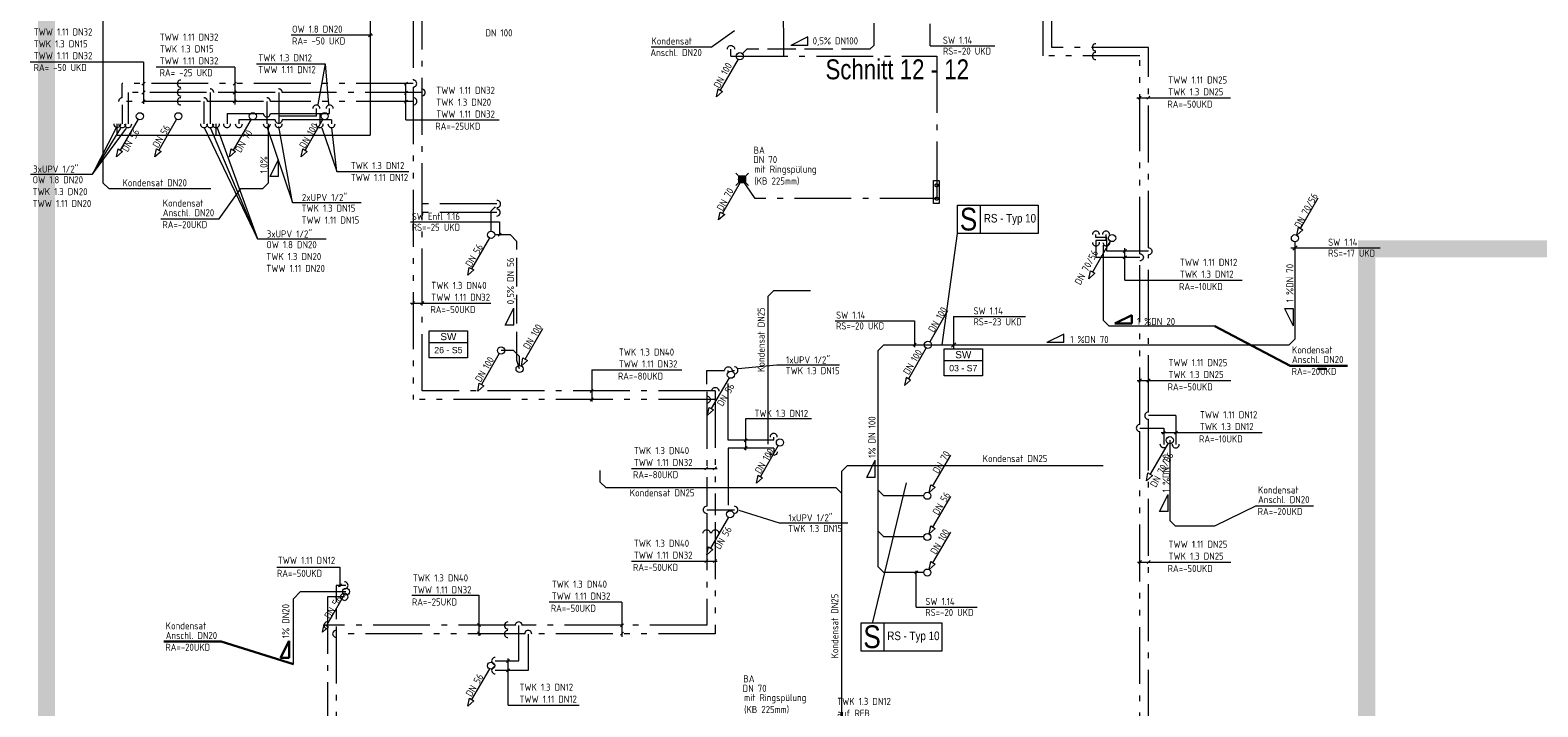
# Model space of a CAD drawing. Header units: metres. Extents: x -5 to 278, y -19 to 180.
# Tile 14 of 59: x -5 to 22, y 90 to 102. Entities that reach past the tile are written whole.
import ezdxf
from ezdxf.enums import TextEntityAlignment as Align

# ---------------------------------------------------------------- set-up
doc = ezdxf.new("R2010")
doc.units = ezdxf.units.M
doc.header["$LTSCALE"] = 0.1
for name, pattern in [('_PGMM_Ge_2Pkt', [16, 10, -2, 0, -2, 0, -2]), ('_PGMM_Ge_Ku', [6.5, 5, -1.5]), ('_PGMM_Ge_Pkt', [14, 10, -2, 0, -2])]:
    doc.linetypes.add(name, pattern=pattern)
doc.layers.get('0').update_dxf_attribs({"linetype": 'CONTINUOUS', "lineweight": 20})
for name, color, linetype, lineweight in [('A_TWW Bereiter_4', 34, 'CONTINUOUS', 20), ('S_Ablauf', 250, 'CONTINUOUS', 20), ('S_Ablauf TXT', 250, 'CONTINUOUS', 20), ('S_Fallstrangentlüftung', 24, '_PGMM_Ge_Ku', 20), ('S_Fallstrangentlüftung TXT', 24, 'CONTINUOUS', 20), ('S_Kaltwasser', 90, '_PGMM_Ge_Pkt', 20), ('S_Kondensat', 23, 'CONTINUOUS', 20), ('S_Kondensat TXT', 23, 'CONTINUOUS', 20), ('S_Osmosewasser', 90, '_PGMM_OW', 20), ('S_Schmutzwasser', 34, 'CONTINUOUS', 20), ('S_Schmutzwasser TXT', 34, 'CONTINUOUS', 20), ('S_Stempel Schott', 125, 'CONTINUOUS', 20), ('S_TXT Strang SW', 30, 'CONTINUOUS', 20), ('S_TXT_W+K+Z', 125, 'CONTINUOUS', 20), ('S_Warmwasser', 10, '_PGMM_Ge_2Pkt', 20)]:
    doc.layers.add(name, color=color, linetype=linetype, lineweight=lineweight)
doc.layers.add('S_Schnittlinien', color=6, linetype='CONTINUOUS', lineweight=20, plot=False)
doc.styles.add('ACS_ISOCT', font='ISOCT')
doc.styles.add('Arial', font='arial.ttf')
doc.styles.add('ARIAL_NARROW', font='ARIALN.TTF')
doc.styles.get("Standard").update_dxf_attribs({"font": 'isocp.shx', "height": 0.001})
doc.linetypes.add('_PGMM_OW', pattern='A,8,0,["OW",ACS_ISOCT,S=1,R=0,X=0,Y=-0.5],-2.2', length=10.2)

# ---------------------------------------------------------------- blocks, each defined once
blk = doc.blocks.new('Ablauf')
at = {"color": 0, "linetype": 'ByBlock'}
for p, q in [((-0.105, 0.105), (-0.165, 0.165)), ((-0.09, 0.09), (0.09, 0.09)), ((-0.09, -0.09), (-0.09, 0.09)), ((0.075, 0.075), (-0.075, 0.075)), ((-0.075, 0.075), (-0.075, -0.075)), ((-0.045, 0.075), (-0.045, -0.075)), ((-0.015, -0.075), (-0.015, 0.075)), ((0.015, 0.075), (0.015, -0.075)), ((0.045, -0.075), (0.045, 0.075)), ((0.075, -0.075), (0.075, 0.075)), ((0.09, 0.09), (0.09, -0.09)), ((0.105, 0.105), (0.165, 0.165)), ((-0.105, -0.105), (-0.165, -0.165)), ((0.09, -0.09), (-0.09, -0.09)), ((-0.075, -0.075), (0.075, -0.075)), ((0.105, -0.105), (0.165, -0.165))]:
    blk.add_line(p, q, dxfattribs=at)
blk = doc.blocks.new('*U26')
at = {"color": 0, "linetype": 'ByBlock'}
blk.add_wipeout([(0, 0), (0.671, 0), (0.671, -0.473), (0, -0.473)], dxfattribs=at)
blk.add_lwpolyline([(0, 0), (0.671, 0), (0.671, -0.473), (0, -0.473)], close=True, dxfattribs=at)
blk.add_lwpolyline([(0, -0.203), (0.671, -0.203)], dxfattribs=at)
blk.add_lwpolyline([(0, -0.203), (0.671, -0.203)], dxfattribs=at)
at = {"color": 0, "linetype": 'ByBlock', "insert": (0.336, -0.102), "char_height": 0.125, "width": 0.20598, "attachment_point": 5, "style": 'ACS_ISOCT'}
blk.add_mtext('{\\fArial|b0|i0|c0|p34;SW}', dxfattribs=at)
at = {"color": 0, "linetype": 'ByBlock', "style": 'Arial'}
blk.add_attdef('STRANG_NR.', text='', height=0.11, dxfattribs=at).set_placement((0.336, -0.338), align=Align.MIDDLE_CENTER)

msp = doc.modelspace()

# ---------------------------------------------------------------- linework, layer by layer
at = {"layer": 'A_TWW Bereiter_4', "const_width": 0.3}
for points in [[(94.14, 121.061), (-4.238, 121.061), (-4.238, 62.226), (94.14, 62.226)], [(18.96, 70.206), (33.36, 70.206), (33.36, 98.361), (18.96, 98.361)]]:
    msp.add_lwpolyline(points, close=True, dxfattribs=at)
at = {"layer": 'S_Fallstrangentlüftung'}
for p, q in [((10.3, 103.625), (10.3, 101.935)), ((8.07, 101.867), (7.989, 101.787)), ((10.232, 101.867), (8.07, 101.867)), ((10.3, 101.935), (10.232, 101.867)), ((3.64, 98.611), (3.907, 98.611)), ((3.907, 98.611), (4.027, 98.492)), ((4.027, 96.402), (4.027, 98.492)), ((4.075, 96.251), (4.027, 96.402))]:
    msp.add_line(p, q, dxfattribs=at)
at = {"layer": 'S_Fallstrangentlüftung TXT'}
for p, q in [((9.139, 102.084), (8.839, 101.934)), ((9.139, 101.934), (9.139, 102.084)), ((9.139, 101.934), (8.839, 101.934)), ((2.156, 98.833), (3.724, 98.833)), ((3.724, 98.833), (3.724, 98.593)), ((3.698, 98.585), (3.752, 98.639)), ((3.824, 97.022), (3.974, 97.322)), ((3.974, 97.022), (3.974, 97.322)), ((3.974, 97.022), (3.824, 97.022))]:
    msp.add_line(p, q, dxfattribs=at)
at = {"layer": 'S_Kaltwasser'}
for p, q in [((13.427, 101.9), (13.427, 106.969)), ((2.364, 95.865), (2.364, 104.339)), ((8.716, 101.748), (8.715, 103.013)), ((7.79, 101.748), (7.79, 101.87)), ((7.79, 101.748), (11.404, 101.748)), ((11.404, 101.748), (11.404, 99.243)), ((15.124, 101.9), (13.427, 101.9)), ((15.124, 98.38), (15.124, 101.9)), ((-2.804, 101.107), (-2.804, 100.555)), ((-1.424, 101.107), (-2.804, 101.107)), ((-1.362, 101.107), (-1.362, 100.555)), ((-0.219, 101.107), (-1.299, 101.107)), ((-0.157, 101.107), (-0.157, 100.555)), ((2.361, 101.107), (-0.094, 101.107)), ((0.505, 100.69), (-0.157, 100.69)), ((0.505, 100.69), (0.505, 100.825)), ((-0.857, 100.628), (-0.857, 100.555)), ((-0.219, 100.628), (-0.857, 100.628)), ((0.771, 100.628), (-0.094, 100.628)), ((0.771, 100.628), (0.771, 100.555)), ((8.212, 99.243), (7.985, 99.581)), ((3.674, 99.149), (2.364, 99.149)), ((11.404, 99.243), (8.212, 99.243)), ((14.202, 98.562), (14.202, 98.611)), ((14.391, 98.562), (14.202, 98.562)), ((14.387, 98.562), (14.387, 98.475)), ((14.387, 98.475), (14.387, 98.324)), ((14.387, 98.324), (15.124, 98.324)), ((15.124, 95.495), (15.124, 98.255)), ((7.364, 96.227), (7.678, 96.227)), ((7.364, 95.986), (7.364, 96.227)), ((7.742, 94.999), (7.742, 96.227)), ((7.805, 96.227), (7.85, 96.227)), ((7.514, 95.865), (2.364, 95.865)), ((7.364, 95.851), (7.364, 93.84)), ((15.605, 95.432), (15.124, 95.432)), ((15.605, 95.432), (15.605, 94.925)), ((15.124, 86.969), (15.124, 95.37)), ((8.541, 94.999), (7.742, 94.999)), ((7.742, 94.86), (7.742, 93.777)), ((8.541, 94.86), (7.742, 94.86)), ((8.541, 94.999), (8.541, 95.055)), ((8.541, 94.86), (8.541, 94.795)), ((7.364, 93.777), (7.85, 93.777)), ((7.364, 93.715), (7.364, 91.75)), ((0.7, 92.25), (0.699, 87.349)), ((0.998, 92.25), (0.7, 92.25)), ((4.001, 91.75), (0.7, 91.75)), ((4.061, 91.123), (4.061, 91.746)), ((7.364, 91.75), (4.126, 91.75)), ((3.647, 91.123), (4.061, 91.123))]:
    msp.add_line(p, q, dxfattribs=at)
msp.add_lwpolyline([(11.35, 99.16), (11.35, 99.56), (11.45, 99.56), (11.45, 99.16)], close=True, dxfattribs=at)
for centre in [(11.404, 99.477), (11.404, 99.243)]:
    msp.add_circle(centre, 0.0271, dxfattribs=at)
at = {"layer": 'S_Kaltwasser', "ltscale": 0.001}
for centre in [(-1.362, 101.107), (-0.157, 101.107)]:
    msp.add_arc(centre, 0.0625, 359.3003, 180.2076, dxfattribs=at)
at = {"layer": 'S_Kaltwasser', "linetype": 'Continuous', "extrusion": (0, 0, -1)}
for centre, major_axis, start_param, end_param in [((7.79, 101.87), (0.0442, 0.0442), 3.923368, 7.080795), ((15.124, 98.318), (0.0625, 0), 4.708766, 7.866194), ((7.742, 96.229), (-0.0442, -0.0442), 0.781775, 3.939203), ((8.541, 94.795), (-0.0442, 0.0442), 2.352572, 5.509999), ((7.363, 93.366), (-0.0442, -0.0442), 0.781775, 3.939203), ((0.995, 92.25), (-0.0625, 0), 4.708766, 7.866194)]:
    msp.add_ellipse(centre, major_axis=major_axis, ratio=1, start_param=start_param, end_param=end_param, dxfattribs=at)
at = {"layer": 'S_Kaltwasser', "linetype": 'Continuous'}
for centre, major_axis, start_param, end_param in [((14.2, 101.9), (-0.0625, 0), 4.708766, 7.866194), ((-1.878, 101.107), (-0.0625, 0), 4.708766, 7.866194), ((2.355, 101.107), (0.0625, 0), 4.708766, 7.866194), ((0.505, 100.825), (0, 0.0625), 4.708766, 7.866194), ((-2.803, 100.555), (0, -0.0625), 4.708766, 7.866194), ((-1.361, 100.555), (0, -0.0625), 4.708766, 7.866194), ((-0.857, 100.555), (0, -0.0625), 4.708766, 7.866194), ((-0.157, 100.628), (0, -0.0625), 4.708766, 7.866194), ((-0.157, 100.555), (0, -0.0625), 4.708766, 7.866194), ((0.771, 100.555), (0, -0.0625), 4.708766, 7.866194), ((3.678, 99.149), (0.0625, 0), 4.708766, 7.866194), ((14.202, 98.611), (0, 0.0625), 4.708766, 7.866194), ((7.85, 96.227), (0.0625, 0), 4.708766, 7.866194), ((15.124, 95.432), (-0.0625, 0), 4.708766, 7.866194), ((8.541, 95.055), (0, 0.0625), 4.708766, 7.866194), ((15.605, 94.928), (0, -0.0625), 4.708766, 7.866194), ((7.364, 93.777), (0.0442, 0.0442), 0.781775, 3.939203), ((7.85, 93.777), (0.0625, 0), 4.708766, 7.866194), ((0.998, 92.25), (0.0625, 0), 4.708766, 7.866194), ((0.703, 91.75), (-0.0625, 0), 4.712389, 7.866194), ((3.87, 91.746), (-0.0625, 0), 4.708766, 7.866194), ((4.061, 91.746), (0, 0.0625), 4.708766, 7.866194), ((3.647, 91.123), (-0.0625, 0), 4.708766, 7.866194)]:
    msp.add_ellipse(centre, major_axis=major_axis, ratio=1, start_param=start_param, end_param=end_param, dxfattribs=at)
at = {"layer": 'S_Kondensat'}
for p, q in [((-3.245, 108.368), (-3.245, 99.523)), ((-0.338, 99.521), (-0.338, 100.555)), ((-3.145, 99.423), (-3.245, 99.523)), ((-3.145, 99.423), (-1.347, 99.423)), ((-0.825, 99.421), (-0.438, 99.421)), ((-0.438, 99.421), (-0.338, 99.521)), ((14.332, 98.425), (14.332, 97.106)), ((8.535, 97.623), (8.435, 97.523)), ((8.435, 97.523), (8.435, 94.933)), ((9.187, 97.623), (8.535, 97.623)), ((14.432, 97.006), (14.332, 97.106)), ((16.294, 97.006), (14.432, 97.006)), ((15.5, 95), (15.5, 93.591)), ((5.494, 94.262), (5.494, 94.467)), ((9.838, 94.557), (9.738, 94.457)), ((9.738, 88.936), (9.738, 94.457)), ((9.838, 94.557), (14.33, 94.557)), ((5.494, 94.262), (5.594, 94.162)), ((9.638, 94.162), (5.594, 94.162)), ((9.638, 94.162), (9.738, 94.062)), ((15.6, 93.491), (15.5, 93.591)), ((16.283, 93.491), (15.6, 93.491)), ((0.225, 92.34), (0.1, 92.215)), ((0.1, 91.064), (0.1, 92.215)), ((0.225, 92.34), (1.025, 92.34))]:
    msp.add_line(p, q, dxfattribs=at)
at = {"layer": 'S_Kondensat TXT'}
for p, q in [((7.444, 101.903), (7.854, 102.194)), ((7.444, 101.903), (6.387, 101.903)), ((-0.309, 99.63), (-0.159, 99.93)), ((-0.159, 99.63), (-0.159, 99.93)), ((-0.159, 99.63), (-0.309, 99.63)), ((-1.201, 98.887), (-0.825, 99.421)), ((-2.227, 98.887), (-1.201, 98.887)), ((15.32, 93.746), (15.47, 94.046)), ((15.47, 93.746), (15.47, 94.046)), ((17.018, 93.848), (16.283, 93.491)), ((17.018, 93.848), (18.027, 93.848)), ((15.47, 93.746), (15.32, 93.746))]:
    msp.add_line(p, q, dxfattribs=at)
at = {"layer": 'S_Kondensat TXT', "lineweight": 30}
for p, q in [((14.834, 97.199), (14.534, 97.049)), ((14.834, 97.049), (14.534, 97.049)), ((14.834, 97.049), (14.834, 97.199)), ((17.614, 96.308), (16.294, 97.006)), ((17.614, 96.308), (18.624, 96.308)), ((18.25, 96.256), (18.1, 96.256)), ((-2.176, 91.462), (-1.166, 91.462)), ((-1.166, 91.462), (0.1, 91.064)), ((-0.125, 91.179), (0.025, 91.479)), ((0.025, 91.179), (0.025, 91.479)), ((0.025, 91.179), (-0.125, 91.179))]:
    msp.add_line(p, q, dxfattribs=at)
at = {"layer": 'S_Osmosewasser', "ltscale": 2}
for p, q in [((1.448, 113.1), (1.448, 100.359)), ((-2.993, 100.359), (-2.993, 100.556)), ((-1.257, 100.361), (-1.257, 100.557)), ((-2.993, 100.359), (1.448, 100.359))]:
    msp.add_line(p, q, dxfattribs=at)
at = {"layer": 'S_Osmosewasser', "linetype": 'Continuous'}
for centre in [(-2.992, 100.556), (-1.258, 100.555)]:
    msp.add_ellipse(centre, major_axis=(0, -0.0625), ratio=1, start_param=4.708766, end_param=7.866194, dxfattribs=at)
at = {"layer": 'S_Schmutzwasser'}
for p, q in [((7.914, 101.691), (7.601, 101.15)), ((7.534, 101.033), (7.562, 101.172)), ((7.64, 101.127), (7.534, 101.033)), ((7.562, 101.172), (7.64, 101.127)), ((-2.628, 100.636), (-2.941, 100.095)), ((-1.952, 100.636), (-2.264, 100.095)), ((-0.643, 100.636), (-0.956, 100.095)), ((0.619, 100.636), (0.306, 100.095)), ((-3.008, 99.978), (-2.98, 100.117)), ((-2.902, 100.072), (-3.008, 99.978)), ((-2.98, 100.117), (-2.902, 100.072)), ((-2.331, 99.978), (-2.303, 100.117)), ((-2.225, 100.072), (-2.331, 99.978)), ((-2.303, 100.117), (-2.225, 100.072)), ((-1.023, 99.978), (-0.995, 100.117)), ((-0.917, 100.072), (-1.023, 99.978)), ((-0.995, 100.117), (-0.917, 100.072)), ((0.239, 99.978), (0.267, 100.117)), ((0.345, 100.072), (0.239, 99.978)), ((0.267, 100.117), (0.345, 100.072)), ((7.953, 99.527), (7.641, 98.986)), ((3.574, 99.029), (3.639, 99.094)), ((3.639, 99.094), (3.651, 99.094)), ((17.798, 98.719), (18.11, 99.26)), ((3.574, 98.67), (3.574, 99.029)), ((7.573, 98.869), (7.602, 99.008)), ((7.68, 98.963), (7.573, 98.869)), ((7.602, 99.008), (7.68, 98.963)), ((3.544, 98.554), (3.231, 98.013)), ((17.73, 98.602), (17.759, 98.742)), ((17.837, 98.697), (17.73, 98.602)), ((17.759, 98.742), (17.837, 98.697)), ((14.455, 98.496), (14.143, 97.954)), ((17.699, 98.483), (17.699, 96.775)), ((3.164, 97.896), (3.192, 98.035)), ((3.192, 98.035), (3.27, 97.99)), ((3.27, 97.99), (3.164, 97.896)), ((14.076, 97.837), (14.104, 97.977)), ((14.182, 97.932), (14.076, 97.837)), ((14.104, 97.977), (14.182, 97.932)), ((11.594, 97.27), (11.281, 96.729)), ((4.174, 96.422), (4.486, 96.964)), ((17.599, 96.675), (17.699, 96.775)), ((3.719, 96.522), (3.406, 95.981)), ((3.97, 96.576), (3.753, 96.576)), ((4.076, 96.47), (3.97, 96.576)), ((4.076, 96.314), (4.076, 96.47)), ((4.106, 96.305), (4.135, 96.445)), ((4.135, 96.445), (4.213, 96.4)), ((10.477, 96.675), (10.377, 96.575)), ((10.377, 92.777), (10.377, 96.575)), ((10.477, 96.675), (17.599, 96.675)), ((11.219, 96.621), (10.906, 96.08)), ((4.213, 96.4), (4.106, 96.305)), ((3.339, 95.864), (3.367, 96.003)), ((3.445, 95.958), (3.339, 95.864)), ((3.367, 96.003), (3.445, 95.958)), ((7.756, 96.096), (7.444, 95.555)), ((10.867, 96.102), (10.839, 95.963)), ((10.839, 95.963), (10.945, 96.057)), ((10.945, 96.057), (10.867, 96.102)), ((7.376, 95.438), (7.405, 95.577)), ((7.483, 95.532), (7.376, 95.438)), ((7.405, 95.577), (7.483, 95.532)), ((8.619, 94.906), (8.306, 94.365)), ((15.469, 94.946), (15.156, 94.405)), ((11.339, 94.196), (11.651, 94.737)), ((8.239, 94.248), (8.267, 94.387)), ((8.345, 94.342), (8.239, 94.248)), ((8.267, 94.387), (8.345, 94.342)), ((15.089, 94.288), (15.117, 94.427)), ((15.195, 94.382), (15.089, 94.288)), ((15.117, 94.427), (15.195, 94.382)), ((10.477, 94.025), (10.377, 94.125)), ((11.271, 94.079), (11.3, 94.219)), ((11.378, 94.174), (11.271, 94.079)), ((11.3, 94.219), (11.378, 94.174)), ((11.178, 94.025), (10.477, 94.025)), ((11.339, 93.471), (11.651, 94.012)), ((7.744, 93.646), (7.431, 93.105)), ((10.477, 93.303), (10.377, 93.403)), ((11.178, 93.303), (10.477, 93.303)), ((11.271, 93.354), (11.3, 93.494)), ((11.378, 93.449), (11.271, 93.354)), ((11.3, 93.494), (11.378, 93.449)), ((11.339, 92.846), (11.651, 93.387)), ((7.364, 92.988), (7.392, 93.127)), ((7.47, 93.082), (7.364, 92.988)), ((7.392, 93.127), (7.47, 93.082)), ((10.477, 92.677), (10.377, 92.777)), ((11.271, 92.729), (11.3, 92.868)), ((11.378, 92.823), (11.271, 92.729)), ((11.3, 92.868), (11.378, 92.823)), ((11.178, 92.677), (10.477, 92.677)), ((0.994, 92.286), (0.681, 91.745)), ((0.614, 91.628), (0.642, 91.767)), ((0.72, 91.722), (0.614, 91.628)), ((0.642, 91.767), (0.72, 91.722)), ((3.544, 90.986), (3.232, 90.445)), ((3.164, 90.328), (3.193, 90.467)), ((3.271, 90.422), (3.164, 90.328)), ((3.193, 90.467), (3.271, 90.422))]:
    msp.add_line(p, q, dxfattribs=at)
for centre in [(7.985, 99.581), (3.75, 96.576), (4.075, 96.251)]:
    msp.add_circle(centre, 0.0625, dxfattribs=at)
at = {"layer": 'S_Schmutzwasser', "linetype": 'Continuous'}
for centre in [(7.945, 101.745), (-2.597, 100.69), (-1.92, 100.69), (-0.612, 100.69), (0.65, 100.69), (3.575, 98.608), (14.487, 98.55), (17.699, 98.548), (11.25, 96.675), (7.788, 96.15), (8.65, 94.96), (15.5, 95), (11.24, 94.025), (7.775, 93.7), (11.24, 93.3), (11.24, 92.675), (1.025, 92.34), (3.575, 91.04)]:
    msp.add_ellipse(centre, major_axis=(0, 0.0625), ratio=1, start_param=-1.570796, end_param=4.712389, dxfattribs=at)
at = {"layer": 'S_Schmutzwasser TXT'}
for p, q in [((11.287, 101.927), (11.287, 102.316)), ((11.287, 101.927), (12.426, 101.927)), ((17.624, 98.379), (19.194, 98.379)), ((17.662, 98.34), (17.738, 98.416)), ((17.515, 97.311), (17.665, 97.011)), ((17.515, 97.311), (17.665, 97.311)), ((17.665, 97.311), (17.665, 97.011)), ((9.621, 97.099), (11.014, 97.099)), ((11.014, 97.099), (11.014, 96.632)), ((11.7, 97.173), (11.7, 96.61)), ((11.7, 97.173), (12.963, 97.173)), ((10.992, 96.651), (11.046, 96.705)), ((11.662, 96.637), (11.738, 96.713)), ((13.639, 96.864), (13.339, 96.714)), ((13.639, 96.714), (13.339, 96.714)), ((13.639, 96.714), (13.639, 96.864)), ((10.176, 94.347), (10.326, 94.647)), ((10.326, 94.347), (10.326, 94.647)), ((10.326, 94.347), (10.176, 94.347)), ((11.021, 92.653), (11.075, 92.707)), ((11.046, 92.069), (11.046, 92.706)), ((11.046, 92.069), (12.117, 92.069))]:
    msp.add_line(p, q, dxfattribs=at)
at = {"layer": 'S_Stempel Schott'}
for p, q in [((12.171, 99.13), (12.171, 98.63)), ((11.503, 96.675), (11.771, 98.63)), ((10.285, 91.803), (10.873, 94.25)), ((10.475, 91.795), (10.475, 91.295))]:
    msp.add_line(p, q, dxfattribs=at)
for points in [[(11.771, 99.13), (13.19, 99.13), (13.19, 98.63), (11.771, 98.63)], [(10.075, 91.795), (11.494, 91.795), (11.494, 91.295), (10.075, 91.295)]]:
    msp.add_lwpolyline(points, close=True, dxfattribs=at)
at = {"layer": 'S_TXT_W+K+Z'}
for p, q in [((1.49, 102.115), (0.062, 102.115)), ((1.418, 102.086), (1.476, 102.143)), ((-2.533, 101.64), (-4.525, 101.64)), ((-2.533, 101.64), (-2.533, 100.906)), ((-0.93, 101.55), (-2.31, 101.55)), ((-0.93, 101.55), (-0.93, 100.896)), ((-0.547, 101.613), (0.657, 101.613)), ((0.657, 101.613), (0.531, 100.899)), ((0.657, 101.613), (0.715, 100.895)), ((-2.56, 101.237), (-2.506, 101.291)), ((-0.957, 101.237), (-0.903, 101.291)), ((2.052, 101.235), (2.106, 101.29)), ((2.079, 100.625), (2.079, 101.264)), ((-2.56, 101.08), (-2.506, 101.134)), ((-2.56, 100.924), (-2.506, 100.978)), ((-0.957, 101.08), (-0.903, 101.134)), ((-0.957, 100.923), (-0.903, 100.977)), ((2.052, 101.074), (2.106, 101.128)), ((2.052, 100.918), (2.106, 100.972)), ((14.922, 101.013), (16.566, 101.013)), ((14.943, 100.988), (14.998, 101.042)), ((15.095, 100.988), (15.149, 101.042)), ((-3.013, 100.485), (-3.431, 99.675)), ((-3.431, 99.675), (-2.933, 100.481)), ((-3.431, 99.675), (-2.829, 100.479)), ((-1.463, 100.479), (-0.529, 98.535)), ((-0.529, 98.535), (-1.347, 100.475)), ((-1.24, 100.485), (-0.529, 98.535)), ((-0.368, 100.51), (0.088, 99.176)), ((0.088, 99.176), (-0.153, 100.51)), ((0.599, 100.488), (0.864, 99.718)), ((0.864, 99.718), (0.775, 100.488)), ((2.079, 100.625), (3.717, 100.625)), ((-4.517, 99.675), (-3.431, 99.675)), ((0.864, 99.718), (2.132, 99.718)), ((0.088, 99.176), (1.292, 99.176)), ((-0.529, 98.535), (0.675, 98.535)), ((14.683, 98.297), (14.737, 98.351)), ((14.71, 97.81), (14.71, 98.372)), ((14.683, 98.186), (14.737, 98.241)), ((14.71, 97.81), (16.771, 97.81)), ((2.158, 97.408), (3.569, 97.408)), ((2.177, 97.381), (2.231, 97.435)), ((2.337, 97.381), (2.391, 97.435)), ((5.342, 96.237), (6.925, 96.237)), ((5.342, 96.237), (5.342, 95.68)), ((7.915, 96.262), (8.595, 96.322)), ((8.595, 96.322), (9.699, 96.322)), ((14.926, 96.048), (16.57, 96.048)), ((14.948, 96.022), (15.002, 96.077)), ((15.099, 96.022), (15.153, 96.077)), ((5.315, 95.838), (5.369, 95.892)), ((5.315, 95.688), (5.369, 95.742)), ((9.204, 95.377), (8.047, 95.377)), ((8.047, 95.377), (8.047, 94.828)), ((15.35, 95.133), (17.123, 95.133)), ((15.367, 95.106), (15.421, 95.161)), ((15.58, 95.106), (15.635, 95.161)), ((8.019, 94.835), (8.073, 94.889)), ((8.021, 94.973), (8.075, 95.027)), ((6.04, 94.506), (7.548, 94.506)), ((7.329, 94.479), (7.383, 94.533)), ((7.479, 94.479), (7.533, 94.533)), ((7.927, 93.774), (8.638, 93.551)), ((8.638, 93.551), (9.842, 93.551)), ((-0.193, 92.773), (0.918, 92.773)), ((0.918, 92.773), (0.918, 92.425)), ((6.04, 92.878), (7.548, 92.878)), ((7.329, 92.851), (7.383, 92.905)), ((7.479, 92.851), (7.533, 92.905)), ((14.93, 92.86), (16.574, 92.86)), ((14.948, 92.833), (15.002, 92.887)), ((15.1, 92.833), (15.154, 92.887)), ((0.891, 92.424), (0.946, 92.479)), ((2.182, 92.278), (3.358, 92.278)), ((3.358, 92.278), (3.358, 91.566)), ((4.596, 92.159), (5.871, 92.159)), ((5.871, 92.157), (5.871, 91.549)), ((3.388, 91.728), (3.334, 91.782)), ((5.846, 91.723), (5.901, 91.777)), ((3.388, 91.578), (3.334, 91.632)), ((5.846, 91.573), (5.901, 91.627)), ((3.845, 91.095), (3.899, 91.15)), ((3.872, 90.349), (3.872, 91.167)), ((3.845, 90.93), (3.899, 90.985)), ((3.872, 90.349), (5.125, 90.349))]:
    msp.add_line(p, q, dxfattribs=at)
at = {"layer": 'S_Warmwasser'}
for p, q in [((13.277, 101.75), (13.277, 107.119)), ((2.204, 104.339), (2.204, 101.327)), ((14.974, 101.75), (13.277, 101.75)), ((14.974, 98.276), (14.974, 101.75)), ((2.205, 101.264), (-2.908, 101.264)), ((-2.908, 101.013), (-2.908, 101.264)), ((2.204, 101.199), (2.204, 95.715)), ((-1.533, 100.951), (-2.908, 100.951)), ((-1.471, 100.951), (-1.471, 100.555)), ((-0.427, 100.951), (-1.408, 100.951)), ((-0.365, 100.951), (-0.365, 100.555)), ((2.205, 100.951), (-0.302, 100.951)), ((-2.908, 100.888), (-2.908, 100.555)), ((-1.065, 100.74), (-1.065, 100.555)), ((-1.065, 100.74), (-0.427, 100.74)), ((-0.302, 100.74), (0.563, 100.74)), ((0.563, 100.74), (0.563, 100.555)), ((0.563, 100.74), (0.737, 100.74)), ((0.737, 100.74), (0.737, 100.825)), ((3.674, 98.999), (2.204, 98.999)), ((14.38, 98.509), (14.38, 98.611)), ((14.38, 98.509), (14.202, 98.509)), ((14.202, 98.509), (14.202, 98.475)), ((14.202, 98.475), (14.202, 98.213)), ((14.202, 98.213), (14.974, 98.213)), ((14.974, 95.276), (14.974, 98.151)), ((7.514, 95.715), (2.204, 95.715)), ((7.514, 95.865), (7.514, 93.685)), ((14.974, 95.214), (15.395, 95.214)), ((14.974, 87.119), (14.974, 95.151)), ((15.395, 95.214), (15.395, 94.925)), ((7.514, 93.56), (7.514, 91.6)), ((0.85, 92.45), (0.85, 92.163)), ((1.025, 92.45), (0.853, 92.45)), ((0.85, 92.038), (0.85, 91.854)), ((0.85, 91.729), (0.85, 83.942)), ((4.166, 91.6), (0.853, 91.6)), ((4.226, 91.594), (4.226, 90.958)), ((7.514, 91.6), (4.291, 91.6)), ((4.226, 90.958), (3.647, 90.957))]:
    msp.add_line(p, q, dxfattribs=at)
at = {"layer": 'S_Warmwasser', "ltscale": 0.001}
for centre, start, end in [((-2.908, 100.951), 89.3003, 270.2076), ((-1.471, 100.951), 359.3003, 180.2076), ((-0.365, 100.951), 359.3003, 180.2076)]:
    msp.add_arc(centre, 0.0625, start, end, dxfattribs=at)
at = {"layer": 'S_Warmwasser', "linetype": 'Continuous'}
for centre, major_axis in [((14.2, 101.75), (-0.0625, 0)), ((-1.878, 101.264), (-0.0625, 0)), ((2.206, 101.264), (0.0625, 0)), ((-1.878, 100.951), (-0.0625, 0)), ((2.209, 100.951), (0.0625, 0)), ((-0.365, 100.74), (0, -0.0625)), ((0.737, 100.825), (0, 0.0625)), ((-2.906, 100.555), (0, -0.0625)), ((-1.47, 100.555), (0, -0.0625)), ((-1.065, 100.555), (0, -0.0625)), ((-0.365, 100.555), (0, -0.0625)), ((0.563, 100.555), (0, -0.0625)), ((3.674, 98.999), (0.0625, 0)), ((14.38, 98.611), (0, 0.0625)), ((14.202, 98.475), (0, -0.0625)), ((14.387, 98.475), (0, -0.0625)), ((14.974, 95.214), (-0.0625, 0)), ((0.998, 92.45), (0.0625, 0)), ((0.853, 91.6), (-0.0625, 0)), ((3.87, 91.596), (-0.0625, 0)), ((4.226, 91.596), (0, 0.0625)), ((3.647, 90.957), (-0.0625, 0))]:
    msp.add_ellipse(centre, major_axis=major_axis, ratio=1, start_param=4.708766, end_param=7.866194, dxfattribs=at)
at = {"layer": 'S_Warmwasser', "linetype": 'Continuous', "extrusion": (0, 0, -1)}
for centre, major_axis, start_param, end_param in [((14.974, 98.214), (0.0625, 0), 4.708766, 7.866194), ((7.513, 95.864), (-0.0442, -0.0442), 0.781775, 3.939203), ((7.365, 95.714), (-0.0442, 0.0442), 0.781775, 3.939203), ((15.395, 94.928), (-0.0442, 0.0442), 2.352572, 5.509999), ((7.513, 93.366), (-0.0442, -0.0442), 0.781775, 3.939203)]:
    msp.add_ellipse(centre, major_axis=major_axis, ratio=1, start_param=start_param, end_param=end_param, dxfattribs=at)

# ---------------------------------------------------------------- block references
at = {"layer": 'S_Ablauf', "xscale": 0.6666666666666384, "yscale": 0.6666666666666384, "zscale": 0.6666666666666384}
msp.add_blockref('Ablauf', (7.985, 99.582), dxfattribs=at)

# ---------------------------------------------------------------- texts
at = {"layer": 'S_Ablauf TXT', "lineweight": 30}
for s, p in [('BA', (8.187, 100.031)), ('DN 70', (8.181, 99.867)), ('BA', (8.007, 90.748)), ('DN 70', (7.995, 90.579))]:
    msp.add_text(s, height=0.125, dxfattribs=at).set_placement(p)
at = {"layer": 'S_Ablauf TXT', "lineweight": 30, "insert": (8.201, 99.824), "char_height": 0.125, "width": 27.64425, "attachment_point": 1}
msp.add_mtext('mit Ringspülung\\P(KB 225mm)', dxfattribs=at)
at = {"layer": 'S_Fallstrangentlüftung TXT', "lineweight": 30}
for s, p in [('DN 100', (3.475, 102.092)), ('SW Entl 1.16', (2.18, 98.869)), ('RS=-25 UKD', (2.18, 98.677))]:
    msp.add_text(s, height=0.125, dxfattribs=at).set_placement(p)
at = {"layer": 'S_Fallstrangentlüftung TXT', "lineweight": 30, "insert": (9.225, 102.077), "char_height": 0.125, "width": 27.64425, "attachment_point": 1}
msp.add_mtext('0,5% DN100', dxfattribs=at)
at = {"layer": 'S_Fallstrangentlüftung TXT', "lineweight": 30, "insert": (3.853, 97.387), "char_height": 0.125, "width": 27.64425, "attachment_point": 1, "rotation": 90}
msp.add_mtext('0,5% DN 56', dxfattribs=at)
at = {"layer": 'S_Kondensat TXT', "lineweight": 30}
for s, p in [('Kondensat', (6.393, 101.949)), ('Anschl. DN20', (6.374, 101.746)), ('1 %%%DN 20', (14.922, 97.022)), ('Anschl. DN20', (17.647, 96.355)), ('Kondensat', (17.647, 96.524)), ('RA=-20UKD', (17.641, 96.146)), ('Kondensat', (17.051, 94.064)), ('Anschl. DN20', (17.051, 93.894)), ('RA=-20UKD', (17.045, 93.685)), ('Kondensat', (-2.143, 91.678)), ('Anschl. DN20', (-2.143, 91.509)), ('RA=-20UKD', (-2.148, 91.3))]:
    msp.add_text(s, height=0.125, dxfattribs=at).set_placement(p)
at = {"layer": 'S_Kondensat TXT'}
for s, p in [('Kondensat DN20', (-2.901, 99.459)), ('Kondensat', (-2.194, 99.103)), ('Anschl. DN20', (-2.194, 98.933)), ('RA=-20UKD', (-2.2, 98.724))]:
    msp.add_text(s, height=0.125, dxfattribs=at).set_placement(p)
at = {"layer": 'S_Kondensat TXT', "lineweight": 30}
for s, p in [('1 %%%DN 20', (15.497, 94.085)), ('1%%% DN20', (0.029, 91.523))]:
    msp.add_text(s, height=0.125, rotation=90, dxfattribs=at).set_placement(p)
at = {"layer": 'S_Kondensat TXT', "char_height": 0.125, "attachment_point": 1, "rotation": 90}
for s, insert, width in [('1,0% ', (-0.482, 99.69), 27.64425), ('Kondensat DN25', (8.256, 96.199), 13.51068)]:
    msp.add_mtext(s, dxfattribs=dict(at, insert=insert, width=width))
at = {"layer": 'S_Kondensat TXT', "lineweight": 30, "char_height": 0.125, "width": 13.51068, "attachment_point": 1}
for insert in [(12.213, 94.741), (6.012, 94.139)]:
    msp.add_mtext('Kondensat DN25', dxfattribs=dict(at, insert=insert))
at = {"layer": 'S_Kondensat TXT', "lineweight": 30, "insert": (9.551, 91.167), "char_height": 0.125, "width": 13.51068, "attachment_point": 1, "rotation": 90}
msp.add_mtext('Kondensat DN25', dxfattribs=at)
at = {"layer": 'S_Schmutzwasser TXT'}
for s, p in [('SW 1.14', (11.514, 101.963)), ('RS=-20 UKD', (11.514, 101.772)), ('SW 1.14', (18.282, 98.415)), ('RS=-17 UKD', (18.282, 98.224)), ('SW 1.14', (9.636, 97.135)), ('SW 1.14', (12.051, 97.209)), ('RS=-20 UKD', (9.636, 96.944)), ('RS=-23 UKD', (12.051, 97.017)), ('1 %%%DN 70', (13.751, 96.706)), ('SW 1.14', (11.205, 92.105)), ('RS=-20 UKD', (11.205, 91.913))]:
    msp.add_text(s, height=0.125, dxfattribs=at).set_placement(p)
for s, rotation, p in [('DN 100', 61.3658, (7.588, 101.17)), ('DN 56', 59.2913, (-2.813, 100.052)), ('DN 56', 59.2913, (-2.276, 100.123)), ('DN 70', 59.2913, (-0.826, 100.039)), ('DN 100', 59.2913, (0.302, 100.114)), ('DN 70', 61.3658, (7.642, 99.017)), ('DN 70/56', 61.3658, (17.79, 98.713)), ('DN 56', 59.2913, (3.222, 98.031)), ('DN 70/56', 61.3658, (13.93, 97.715)), ('1 %%%DN 70', 90, (17.673, 97.423)), ('DN 100', 59.2913, (11.354, 96.883)), ('DN 100', 59.2913, (4.236, 96.583)), ('DN 100', 59.2913, (3.392, 96.008)), ('DN 100', 59.2913, (10.914, 96.137)), ('DN 56', 59.2913, (7.642, 95.583)), ('1%%% DN 100', 90, (10.33, 94.691)), ('DN 100', 59.2913, (8.308, 94.4)), ('DN 70', 59.2913, (11.432, 94.402)), ('DN 70/56', 61.3658, (15.256, 94.16)), ('DN 56', 59.2913, (11.43, 93.674)), ('DN 56', 59.2913, (7.595, 93.069)), ('DN 100', 59.2913, (11.391, 92.983)), ('DN 56', 59.2913, (0.743, 91.852)), ('DN 56', 59.2913, (3.228, 90.483))]:
    msp.add_text(s, height=0.125, rotation=rotation, dxfattribs=at).set_placement(p)
at = {"layer": 'S_Schnittlinien', "style": 'Arial', "width": 0.8}
msp.add_text('Schnitt 12 - 12', height=0.35, dxfattribs=at).set_placement((9.45, 101.339))
at = {"layer": 'S_Stempel Schott', "style": 'ARIAL_NARROW'}
for s, height, p in [('S', 0.4, (11.811, 98.683)), ('RS - Typ 10', 0.15, (12.233, 98.824)), ('S', 0.4, (10.116, 91.348)), ('RS - Typ 10', 0.15, (10.537, 91.489))]:
    msp.add_text(s, height=height, dxfattribs=at).set_placement(p)
at = {"layer": 'S_TXT_W+K+Z'}
for s, p in [('RA=-50UKD', (15.458, 100.839)), ('RA=-25UKD', (2.595, 100.452)), ('RA=-10UKD', (15.664, 97.636)), ('RA=-50UKD', (2.509, 97.234)), ('RA=-80UKD', (5.803, 96.063)), ('RA=-50UKD', (15.463, 95.874)), ('RA=-10UKD', (16.015, 94.96)), ('RA=-80UKD', (6.068, 94.332)), ('RA=-50UKD', (-0.188, 92.599)), ('RA=-50UKD', (6.068, 92.704)), ('RA=-50UKD', (15.463, 92.684)), ('RA=-25UKD', (2.184, 92.096)), ('RA=-50UKD', (4.624, 91.985))]:
    msp.add_text(s, height=0.125, dxfattribs=at).set_placement(p)
at = {"layer": 'S_TXT_W+K+Z', "char_height": 0.125, "attachment_point": 1}
for s, insert, width in [('OW 1.8 DN20\\PRA= -50 UKD', (0.078, 102.283), 13.51068), ('TWW 1.11 DN32\\PTWK 1.3 DN15\\PTWW 1.11 DN32\\PRA= -50 UKD', (-4.463, 102.233), 13.51068), ('TWW 1.11 DN32\\PTWK 1.3 DN15\\PTWW 1.11 DN32\\PRA= -25 UKD', (-2.249, 102.143), 13.51068), ('TWK 1.3 DN12\\PTWW 1.11 DN12', (-0.516, 101.78), 13.51068), ('TWW 1.11 DN32\\PTWK 1.3 DN20\\PTWW 1.11 DN32', (2.61, 101.208), 13.51068), ('TWW 1.11 DN25\\PTWK 1.3 DN25', (15.473, 101.39), 13.51068), ('TWK 1.3 DN12\\PTWW 1.11 DN12', (1.108, 99.886), 13.51068), ('OW 1.8 DN20\\PTWK 1.3 DN20\\PTWW 1.11 DN20', (-4.481, 99.637), 13.51068), ('3xUPV 1/2"', (-4.473, 99.825), 1.01387), ('TWK 1.3 DN15\\PTWW 1.11 DN15', (0.243, 99.138), 13.51068), ('2xUPV 1/2"', (0.251, 99.326), 1.01387), ('3xUPV 1/2"', (-0.367, 98.685), 1.01387), ('OW 1.8 DN20\\PTWK 1.3 DN20\\PTWW 1.11 DN20', (-0.375, 98.497), 13.51068), ('TWW 1.11 DN12\\PTWK 1.3 DN12', (15.678, 98.187), 13.51068), ('\\PTWK 1.3 DN40\\PTWW 1.11 DN32', (2.524, 97.99), 13.51068), ('\\PTWK 1.3 DN40\\PTWW 1.11 DN32', (5.818, 96.819), 13.51068), ('1xUPV 1/2"', (8.758, 96.472), 1.01387), ('TWK 1.3 DN15', (8.75, 96.284), 13.51068), ('TWW 1.11 DN25\\PTWK 1.3 DN25', (15.477, 96.425), 13.51068), ('\\PTWK 1.3 DN12', (8.201, 95.742), 13.51068), ('TWW 1.11 DN12\\PTWK 1.3 DN12', (16.029, 95.51), 13.51068), ('\\PTWK 1.3 DN40\\PTWW 1.11 DN32', (6.082, 95.088), 13.51068), ('1xUPV 1/2"', (8.801, 93.701), 1.01387), ('\\PTWK 1.3 DN40\\PTWW 1.11 DN32', (6.082, 93.46), 13.51068), ('TWK 1.3 DN15', (8.793, 93.513), 13.51068), ('TWW 1.11 DN25\\PTWK 1.3 DN25', (15.478, 93.235), 13.51068), ('\\PTWW 1.11 DN12', (-0.174, 93.161), 13.51068), ('\\PTWK 1.3 DN40\\PTWW 1.11 DN32', (2.198, 92.852), 13.51068), ('\\PTWK 1.3 DN40\\PTWW 1.11 DN32', (4.639, 92.742), 13.51068), ('\\PTWK 1.3 DN12\\PTWW 1.11 DN12', (4.072, 90.932), 13.51068), ('mit Ringspülung\\P(KB 225mm)', (8.021, 90.542), 27.64425), ('TWK 1.3 DN12\\Pauf RFB', (9.656, 90.475), 13.51068)]:
    msp.add_mtext(s, dxfattribs=dict(at, insert=insert, width=width))

# ---------------------------------------------------------------- next in the draw order: block references
at = {"layer": 'S_TXT Strang SW', "lineweight": -3}
for p, values in [((2.488, 96.921), {'STRANG_NR.': '26 - S5'}), ((11.536, 96.604), {'STRANG_NR.': '03 - S7'})]:
    msp.add_blockref('*U26', p, dxfattribs=at).add_auto_attribs(values)

doc.saveas('drawing.dxf')
